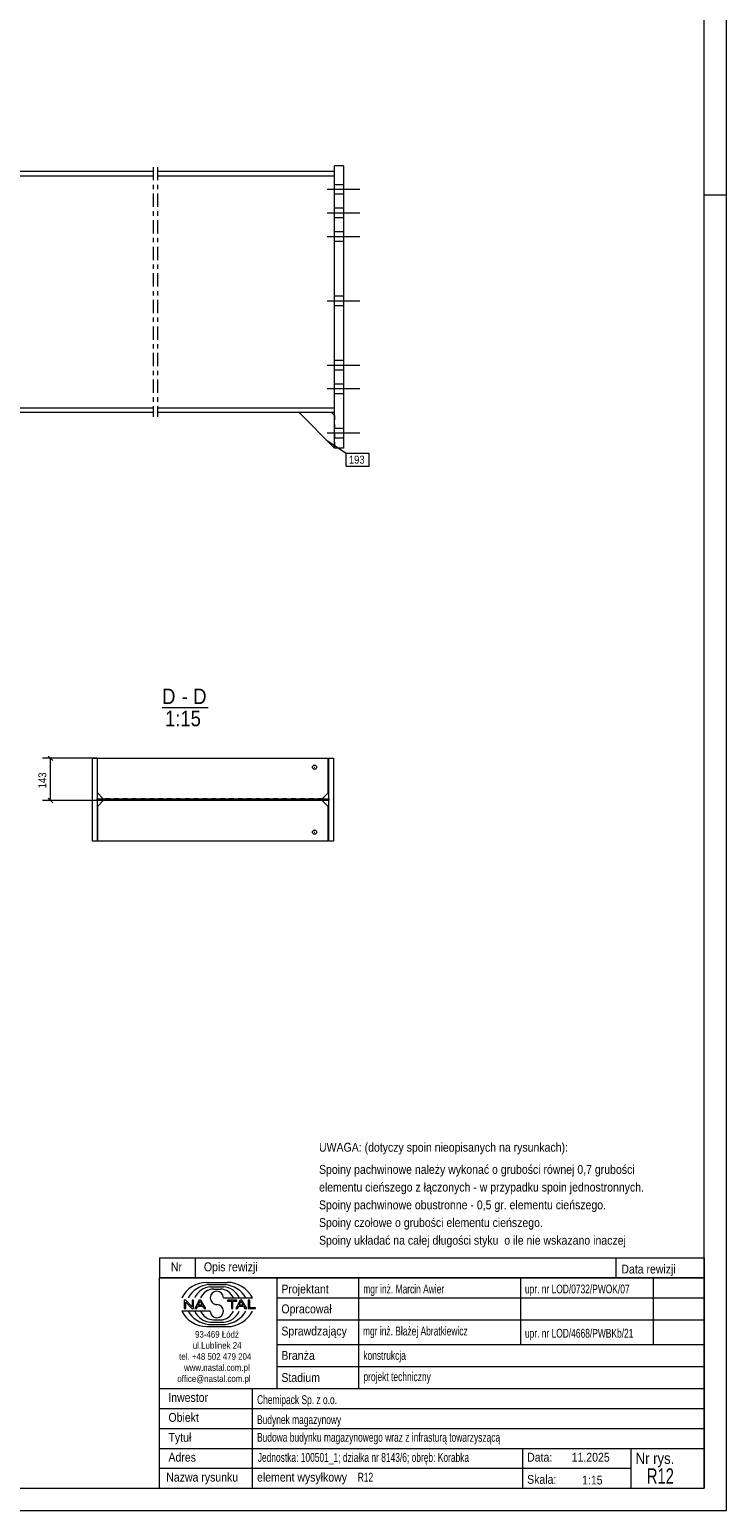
# Model space of a CAD drawing. Header units: millimetres. Extents: x 0 to 420, y 0 to 610.
# Tile 2 of 4: x 263 to 420, y 0 to 334. Entities that reach past the tile are written whole.
import ezdxf

# ---------------------------------------------------------------- set-up
doc = ezdxf.new("R2010")
doc.units = ezdxf.units.MM
for name, pattern in [('XKITLINE00', [0]), ('XKITLINE01', [4, 1, -1, 1, -1]), ('XKITLINE03', [6, 3, -1, 1, -1])]:
    doc.linetypes.add(name, pattern=pattern)
for name, color, linetype, lineweight in [('Arkusz rysunku', 3, 'Continuous', 0), ('Element', 2, 'Continuous', 0), ('Inny typ obiektu', 7, 'Continuous', 0), ('Wymiar', 4, 'Continuous', 0), ('Znak elementu', 2, 'Continuous', 0), ('Śruba', 3, 'Continuous', 0)]:
    doc.layers.add(name, color=color, linetype=linetype, lineweight=lineweight)
doc.styles.add('ARIAL', font='ARIAL.TTF')

msp = doc.modelspace()

# ---------------------------------------------------------------- linework, layer by layer
at = {"layer": 'Arkusz rysunku', "linetype": 'XKITLINE00', "lineweight": 0}
for p, q in [((420, 0), (420, 610)), ((415, 5), (415, 605)), ((420, 297), (415, 297)), ((5, 5), (415, 5)), ((0, 0), (420, 0))]:
    msp.add_line(p, q, dxfattribs=at)
at = {"layer": 'Element', "linetype": 'XKITLINE00', "lineweight": 0}
for p, q in [((205.16, 302.44), (290.51, 302.44)), ((205.16, 301.38), (290.51, 301.38)), ((291.51, 302.44), (331.53, 302.44)), ((291.51, 301.38), (331.53, 301.38)), ((331.51, 239.91), (331.53, 303.65)), ((333.53, 303.65), (331.53, 303.65)), ((333.53, 303.65), (333.51, 239.91)), ((205.16, 249.02), (290.51, 249.01)), ((290.51, 247.95), (205.16, 247.96)), ((291.51, 248.99), (331.51, 248.98)), ((331.51, 247.91), (291.51, 247.92)), ((323.51, 247.92), (331.51, 239.92)), ((330.84, 247.91), (331.51, 247.25)), ((333.51, 239.91), (331.51, 239.91)), ((277.9, 169.84), (276.84, 169.84)), ((276.84, 151.17), (276.84, 169.84)), ((276.84, 169.84), (277.9, 169.84)), ((276.84, 151.17), (276.84, 169.84)), ((277.9, 169.84), (277.9, 151.17)), ((277.9, 169.84), (277.9, 151.17)), ((277.93, 162.04), (277.93, 169.84)), ((277.93, 169.84), (277.95, 169.84)), ((277.95, 162.04), (277.95, 169.84)), ((277.95, 169.84), (330.06, 169.84)), ((330.06, 162.04), (330.06, 169.84)), ((330.22, 169.84), (331.29, 169.84)), ((330.22, 151.17), (330.22, 169.84)), ((330.22, 169.84), (331.29, 169.84)), ((330.22, 151.17), (330.22, 169.84)), ((331.29, 169.84), (331.29, 151.17)), ((331.29, 169.84), (331.29, 151.17)), ((277.9, 160.71), (330.22, 160.71)), ((277.9, 160.31), (277.9, 160.71)), ((277.9, 160.71), (330.22, 160.71)), ((277.9, 160.31), (277.9, 160.71)), ((279.26, 160.71), (277.93, 162.04)), ((277.93, 162.04), (277.95, 162.04)), ((277.95, 162.04), (279.28, 160.71)), ((328.73, 160.71), (330.06, 162.04)), ((330.22, 160.71), (330.22, 160.31)), ((330.22, 160.71), (330.22, 160.31)), ((330.22, 160.31), (277.9, 160.31)), ((330.22, 160.31), (277.9, 160.31)), ((277.93, 158.97), (279.26, 160.31)), ((277.95, 158.97), (277.93, 158.97)), ((277.93, 158.97), (277.93, 151.17)), ((279.28, 160.31), (277.95, 158.97)), ((277.95, 158.97), (277.95, 151.17)), ((330.06, 158.97), (328.73, 160.31)), ((330.06, 151.17), (330.06, 158.97)), ((277.9, 151.17), (276.84, 151.17)), ((277.9, 151.17), (276.84, 151.17)), ((330.06, 151.17), (277.93, 151.17)), ((331.29, 151.17), (330.22, 151.17)), ((331.29, 151.17), (330.22, 151.17))]:
    msp.add_line(p, q, dxfattribs=at)
at = {"layer": 'Element', "linetype": 'XKITLINE01', "lineweight": 0}
for p, q in [((205.16, 301.38), (290.51, 301.38)), ((291.51, 301.38), (331.53, 301.38)), ((331.51, 248.98), (331.53, 301.38)), ((331.53, 301.38), (331.53, 302.44)), ((205.16, 249.02), (290.51, 249.01)), ((291.51, 248.99), (331.51, 248.98)), ((330.84, 247.91), (323.51, 247.92)), ((331.51, 247.91), (331.51, 248.98)), ((331.51, 247.25), (331.51, 239.91)), ((331.51, 239.91), (331.51, 239.92)), ((277.91, 169.84), (277.9, 169.84)), ((330.04, 169.84), (330.04, 162.04)), ((328.73, 160.71), (279.26, 160.71)), ((330.04, 162.04), (328.71, 160.71)), ((330.04, 162.04), (330.06, 162.04)), ((328.73, 160.31), (279.26, 160.31)), ((330.04, 158.97), (328.71, 160.31)), ((330.06, 158.97), (330.04, 158.97)), ((330.04, 158.97), (330.04, 151.17)), ((277.9, 151.17), (277.91, 151.17))]:
    msp.add_line(p, q, dxfattribs=at)
at = {"layer": 'Element', "linetype": 'XKITLINE03', "lineweight": 0}
for p, q in [((290.51, 303.38), (290.51, 246.99)), ((291.51, 303.38), (291.51, 246.99))]:
    msp.add_line(p, q, dxfattribs=at)
at = {"layer": 'Inny typ obiektu', "linetype": 'XKITLINE00', "lineweight": 0}
for p, q in [((292.57, 181.34), (302.96, 181.34)), ((292, 57), (292, 52.5)), ((292, 57), (415, 57)), ((300, 57), (300, 52.5)), ((395, 57), (395, 52.5)), ((415, 57), (415, 52.5)), ((415, 52.5), (292, 52.5)), ((292, 5), (292, 52.5)), ((292, 52.5), (415, 52.5)), ((302.62, 51.49), (307.23, 51.5)), ((303.07, 50.99), (306.86, 51)), ((303.46, 50.49), (306.45, 50.49)), ((318.5, 52.5), (318.5, 27.5)), ((337, 27.5), (337, 52.5)), ((373.5, 52.5), (373.5, 37.5)), ((403.5, 52.5), (403.5, 37.5)), ((415, 52.5), (415, 5)), ((297.93, 47.44), (297.57, 47.44)), ((297.57, 47.44), (297.57, 45.56)), ((297.9, 47.04), (299.29, 45.56)), ((297.9, 45.56), (297.9, 47.04)), ((299.31, 45.96), (297.93, 47.44)), ((299.65, 47.44), (299.31, 47.44)), ((299.31, 47.44), (299.31, 45.96)), ((299.65, 45.56), (299.65, 47.44)), ((300.96, 47.44), (299.94, 45.56)), ((300.71, 46.33), (301.14, 47.24)), ((301.33, 47.44), (300.96, 47.44)), ((301.14, 47.24), (301.6, 46.33)), ((302.41, 45.56), (301.33, 47.44)), ((304.2, 49.98), (305.73, 49.99)), ((306.42, 47.99), (312.98, 47.99)), ((309.43, 47.44), (307.34, 47.44)), ((307.34, 47.44), (307.34, 47.22)), ((307.34, 47.22), (308.21, 47.22)), ((308.21, 47.22), (308.21, 45.56)), ((308.56, 45.56), (308.56, 47.22)), ((308.56, 47.22), (309.43, 47.22)), ((310.21, 47.44), (309.2, 45.56)), ((309.43, 47.22), (309.43, 47.44)), ((309.96, 46.33), (310.39, 47.24)), ((310.59, 47.44), (310.21, 47.44)), ((310.4, 47.24), (310.39, 47.24)), ((310.4, 47.24), (310.86, 46.33)), ((311.67, 45.56), (310.59, 47.44)), ((312.36, 47.44), (312.01, 47.44)), ((312.01, 47.44), (312.01, 45.56)), ((312.36, 45.78), (312.36, 47.44)), ((318.5, 48), (415, 48)), ((303.43, 45.01), (297, 45.01)), ((297.57, 45.56), (297.9, 45.56)), ((299.29, 45.56), (299.65, 45.56)), ((299.94, 45.56), (300.31, 45.56)), ((300.31, 45.56), (300.61, 46.13)), ((300.61, 46.13), (301.71, 46.13)), ((301.6, 46.33), (300.71, 46.33)), ((301.71, 46.13), (302.02, 45.56)), ((302.02, 45.56), (302.41, 45.56)), ((308.21, 45.56), (308.56, 45.56)), ((309.2, 45.56), (309.57, 45.56)), ((309.57, 45.56), (309.86, 46.13)), ((309.86, 46.13), (310.96, 46.13)), ((310.86, 46.33), (309.96, 46.33)), ((310.96, 46.13), (311.27, 45.56)), ((311.27, 45.56), (311.67, 45.56)), ((312.01, 45.56), (313.66, 45.56)), ((313.66, 45.78), (312.36, 45.78)), ((313.66, 45.56), (313.66, 45.78)), ((302.62, 41.51), (307.23, 41.5)), ((303.07, 42.01), (306.86, 42)), ((303.46, 42.51), (306.45, 42.51)), ((304.2, 43.02), (305.73, 43.01)), ((318.5, 43), (415, 43)), ((318.5, 37.5), (415, 37.5)), ((318.5, 32.5), (415, 32.5)), ((292, 27.5), (415, 27.5)), ((313, 5), (313, 27.5)), ((292, 23), (415, 23)), ((292, 18.5), (415, 18.5)), ((292, 14), (415, 14)), ((374, 5), (374, 14)), ((398.5, 5), (398.5, 14)), ((292, 9.5), (398.5, 9.5)), ((292, 5), (415, 5))]:
    msp.add_line(p, q, dxfattribs=at)
for centre, radius, start, end in [((302.72, 45.08), 6.42, 90.8317, 153.0136), ((303.67, 45), 6.02, 95.7347, 150.2266), ((303.7, 46.42), 4.07, 93.3428, 157.3393), ((306.22, 46.41), 4.08, 22.7023, 86.7527), ((306.24, 44.98), 6.04, 29.8256, 84.1252), ((307.25, 45.07), 6.43, 27.0191, 90.199), ((304.33, 46.6), 3.38, 92.229, 155.8008), ((304.92, 47.99), 1.49, 0.0741, 179.9259), ((304.92, 47.99), 1.49, 179.9259, 270), ((305.59, 46.6), 3.39, 24.2351, 87.5913), ((302.72, 47.92), 6.42, 206.9864, 269.1683), ((303.67, 48), 6.02, 209.7734, 264.2653), ((303.7, 46.58), 4.07, 202.6607, 266.6572), ((304.33, 46.4), 3.38, 204.1992, 267.771), ((304.92, 45.01), 1.49, 180.0741, 359.9259), ((304.92, 45), 1.49, 0.0741, 90), ((305.59, 46.4), 3.39, 272.4087, 335.7649), ((306.22, 46.59), 4.08, 273.2473, 337.2977), ((306.24, 48.02), 6.04, 275.8748, 330.1744), ((307.25, 47.93), 6.43, 269.801, 332.9809)]:
    msp.add_arc(centre, radius, start, end, dxfattribs=at)
at = {"layer": 'Wymiar', "linetype": 'XKITLINE00', "lineweight": 0}
for p, q in [((276.95, 169.84), (265.51, 169.84)), ((266.86, 170.35), (267.88, 169.33)), ((267.37, 160.31), (267.37, 169.84)), ((266.86, 160.82), (267.88, 159.8)), ((278.28, 160.31), (265.51, 160.31))]:
    msp.add_line(p, q, dxfattribs=at)
at = {"layer": 'Znak elementu', "linetype": 'XKITLINE00', "lineweight": 0}
for p, q in [((329.89, 241.53), (334.13, 238.79)), ((334.13, 238.79), (339.34, 238.79)), ((334.13, 235.79), (334.13, 238.79)), ((339.34, 235.79), (339.34, 238.79)), ((334.13, 235.79), (339.34, 235.79))]:
    msp.add_line(p, q, dxfattribs=at)
at = {"layer": 'Śruba', "linetype": 'XKITLINE00', "lineweight": 0}
for p, q in [((337.19, 298.31), (329.86, 298.31)), ((337.19, 298.31), (329.86, 298.31)), ((337.19, 298.31), (329.86, 298.31)), ((337.19, 298.31), (329.86, 298.31)), ((333.52, 299.38), (331.52, 299.38)), ((333.52, 299.38), (331.52, 299.38)), ((333.52, 299.38), (331.52, 299.38)), ((333.52, 299.38), (331.52, 299.38)), ((333.52, 297.25), (331.52, 297.25)), ((333.52, 297.25), (331.52, 297.25)), ((333.52, 297.25), (331.52, 297.25)), ((333.52, 297.25), (331.52, 297.25)), ((337.19, 292.98), (329.86, 292.98)), ((337.19, 292.98), (329.86, 292.98)), ((337.19, 292.98), (329.86, 292.98)), ((337.19, 292.98), (329.86, 292.98)), ((333.52, 294.05), (331.52, 294.05)), ((333.52, 294.05), (331.52, 294.05)), ((333.52, 294.05), (331.52, 294.05)), ((333.52, 294.05), (331.52, 294.05)), ((333.52, 291.91), (331.52, 291.91)), ((333.52, 291.91), (331.52, 291.91)), ((333.52, 291.91), (331.52, 291.91)), ((333.52, 291.91), (331.52, 291.91)), ((337.19, 287.65), (329.85, 287.65)), ((337.19, 287.65), (329.85, 287.65)), ((333.52, 288.71), (331.52, 288.71)), ((333.52, 288.71), (331.52, 288.71)), ((333.52, 286.58), (331.52, 286.58)), ((333.52, 286.58), (331.52, 286.58)), ((337.18, 273.11), (329.85, 273.11)), ((337.18, 273.11), (329.85, 273.11)), ((333.52, 274.18), (331.52, 274.18)), ((333.52, 274.18), (331.52, 274.18)), ((333.52, 272.05), (331.52, 272.05)), ((333.52, 272.05), (331.52, 272.05)), ((337.18, 258.58), (329.85, 258.58)), ((337.18, 258.58), (329.85, 258.58)), ((333.51, 259.65), (331.51, 259.65)), ((333.51, 259.65), (331.51, 259.65)), ((333.51, 257.51), (331.51, 257.51)), ((333.51, 257.51), (331.51, 257.51)), ((333.51, 254.31), (331.51, 254.31)), ((333.51, 254.31), (331.51, 254.31)), ((333.51, 254.31), (331.51, 254.31)), ((333.51, 254.31), (331.51, 254.31)), ((337.18, 253.25), (329.85, 253.25)), ((337.18, 253.25), (329.85, 253.25)), ((337.18, 253.25), (329.85, 253.25)), ((337.18, 253.25), (329.85, 253.25)), ((333.51, 252.18), (331.51, 252.18)), ((333.51, 252.18), (331.51, 252.18)), ((333.51, 252.18), (331.51, 252.18)), ((333.51, 252.18), (331.51, 252.18)), ((333.51, 244.31), (331.51, 244.31)), ((333.51, 244.31), (331.51, 244.31)), ((333.51, 244.31), (331.51, 244.31)), ((333.51, 244.31), (331.51, 244.31)), ((337.18, 243.25), (329.84, 243.25)), ((337.18, 243.25), (329.84, 243.25)), ((337.18, 243.25), (329.84, 243.25)), ((337.18, 243.25), (329.84, 243.25)), ((333.51, 242.18), (331.51, 242.18)), ((333.51, 242.18), (331.51, 242.18)), ((333.51, 242.18), (331.51, 242.18)), ((333.51, 242.18), (331.51, 242.18)), ((326.93, 167.84), (327.02, 167.84)), ((326.93, 153.17), (327.02, 153.17))]:
    msp.add_line(p, q, dxfattribs=at)
for centre in [(326.99, 167.84), (326.99, 153.17)]:
    msp.add_circle(centre, 0.467, dxfattribs=at)

# ---------------------------------------------------------------- texts
at = {"layer": 'Inny typ obiektu', "style": 'ARIAL'}
for s, height, width, p in [('D', 3.5, 0.85, (292.57, 182.09)), ('D', 3.5, 0.85, (299.59, 182.09)), ('1:15', 3.5, 0.85, (293.23, 177.09)), ('-', 3.5, 0.85, (296.99, 182.09)), ('UWAGA: (dotyczy spoin nieopisanych na rysunkach):', 2, 0.85, (328, 81)), ('Spoiny pachwinowe należy wykonać o grubości równej 0,7 grubości', 2, 0.85, (328, 76)), ('elementu cieńszego z łączonych - w przypadku spoin jednostronnych.', 2, 0.85, (328, 72)), ('Spoiny pachwinowe obustronne - 0,5 gr. elementu cieńszego.', 2, 0.85, (328, 68)), ('Spoiny czołowe o grubości elementu cieńszego.', 2, 0.85, (328, 64)), ('Spoiny układać na całej długości styku  o ile nie wskazano inaczej', 2, 0.85, (328, 60)), ('Nr', 2, 0.85, (294.54, 54)), ('Opis rewizji', 2, 0.85, (302, 54)), ('Data rewizji', 2, 0.85, (396.28, 53.5)), ('Projektant', 2, 0.85, (319.5, 49)), ('mgr inż. Marcin Awier', 2, 0.68, (338, 49)), ('upr. nr LOD/0732/PWOK/07', 2, 0.68, (374.5, 49)), ('Opracował', 2, 0.85, (319.5, 44.5)), ('93-469 Łódź', 1.5, 0.85, (300, 39)), ('Sprawdzający', 2, 0.85, (319.5, 39.5)), ('mgr inż. Błażej Abratkiewicz', 2, 0.68, (337.94, 39.5)), ('upr. nr LOD/4668/PWBKb/21', 2, 0.68, (374.5, 39)), ('ul.Lublinek 24', 1.5, 0.85, (299.5, 36.5)), ('tel. +48 502 479 204', 1.5, 0.85, (296.41, 34)), ('Branża', 2, 0.85, (319.5, 34)), ('konstrukcja', 2, 0.68, (338, 34)), ('office@nastal.com.pl', 1.5, 0.85, (296, 29)), ('www.nastal.com.pl', 1.5, 0.85, (297.5, 31.5)), ('Stadium', 2, 0.85, (319.5, 29)), ('projekt techniczny', 2, 0.68, (338.04, 29.19)), ('Inwestor', 2, 0.85, (293.96, 24.5)), ('Chemipack Sp. z o.o.', 2, 0.68, (314, 24)), ('Obiekt', 2, 0.85, (294, 20)), ('Budynek magazynowy', 2, 0.68, (314, 19.5)), ('Tytuł', 2, 0.85, (294, 15.5)), ('Budowa budynku magazynowego wraz z infrasturą towarzyszącą', 2, 0.68, (314, 15.5)), ('Adres', 2, 0.85, (294, 11)), ('Jednostka: 100501_1; działka nr 8143/6; obręb: Korabka', 2, 0.68, (314.16, 10.96)), ('Data:', 2, 0.85, (375, 11)), ('11.2025', 2, 0.85, (385.06, 11)), ('Nr rys.', 2.5, 0.85, (399.5, 10.5)), ('Nazwa rysunku', 2, 0.85, (293.5, 6.5)), ('element wysyłkowy', 2, 0.85, (314, 6.5)), ('R12', 2, 0.68, (336.75, 6.5)), ('Skala:', 2, 0.85, (375, 6)), ('1:15', 2, 0.85, (387.42, 5.85)), ('R12', 3.5, 0.68, (402.04, 6))]:
    msp.add_text(s, height=height, dxfattribs=dict(at, width=width)).set_placement(p)
at = {"layer": 'Wymiar', "style": 'ARIAL', "width": 0.85}
msp.add_text('143', height=1.8, rotation=90.0002, dxfattribs=at).set_placement((266.41, 163.07))
at = {"layer": 'Znak elementu', "style": 'ARIAL', "width": 0.85}
msp.add_text('193', height=1.8, dxfattribs=at).set_placement((334.73, 236.39))

doc.saveas('drawing.dxf')
